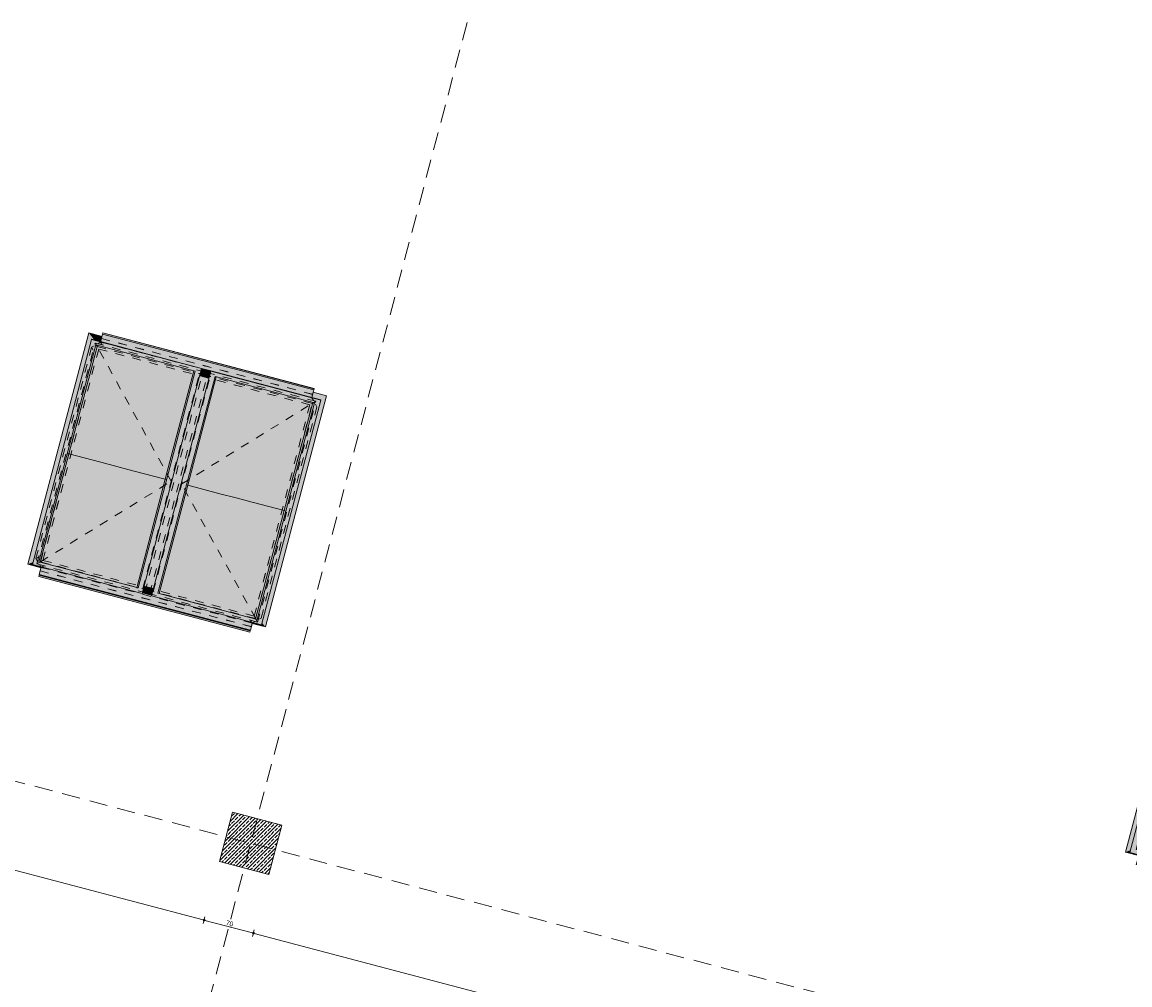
# Model space of a CAD drawing. Header units: millimetres. Extents: x -176817 to 18864955, y -12996033 to 201123.
# Tile 62 of 256: x 33627 to 48841, y 39686 to 52900. Entities that reach past the tile are written whole.
import ezdxf
from ezdxf.enums import TextEntityAlignment as Align

# ---------------------------------------------------------------- set-up
doc = ezdxf.new("R2010")
doc.units = ezdxf.units.MM
doc.header["$MEASUREMENT"] = 0
doc.linetypes.add('Przerywana', pattern=[240, 120, -120])
doc.linetypes.add('Przerywana długa', pattern=[390, 250, -140])
for name, color, linetype in [('213-A Wymiarowanie wewnętrzne', 7, 'Continuous'), ('232-A Klapy oddymiające', 7, 'Continuous'), ('232-A Klapy oddymiające podkład', 7, 'Continuous'), ('410-K Osie', 7, 'Continuous'), ('440-K Słupy', 7, 'Continuous')]:
    doc.layers.add(name, color=color, linetype=linetype)
doc.styles.add('STYL_AUTOMATYCZNY_4', font='arial.ttf')
doc.styles.add('STYL_AUTOMATYCZNY_8', font='ARIALN.TTF')
doc.dimstyles.new('STYL_AUTOMATYCZNY__3', dxfattribs={"dimtxt": 64.999998, "dimasz": 47.5, "dimexe": 0.18, "dimexo": 0.0625, "dimgap": 0, "dimtad": 1, "dimdec": 1, "dimlfac": 0.1, "dimzin": 0, "dimdsep": 46, "dimtxsty": 'STYL_AUTOMATYCZNY_4', "dimblk": 'ARROWHEAD_11', "dimblk1": 'ARROWHEAD_11', "dimblk2": 'ARROWHEAD_11', "dimcen": 0.09, "dimclrd": 30, "dimclre": 30, "dimclrt": 30, "dimazin": 0, "dimtfac": 1, "dimtdec": 4, "dimtmove": 0, "dimatfit": 3, "dimfxl": 0, "dimtolj": 1, "dimtzin": 0, "dimarcsym": 0})

# ---------------------------------------------------------------- blocks, each defined once
blk = doc.blocks.new('Słup_106_2', base_point=(36766, 41629))
at = {"layer": '440-K Słupy', "linetype": 'Continuous', "lineweight": 0, "true_color": 0x000000}
h = blk.add_hatch(dxfattribs=at)
h.set_pattern_fill('Beton_zbrojony_0002', color=18, style=0, pattern_type=2)
h.set_pattern_definition([(45, (0, 0), (-49.497475, 49.497475), []), (45, (-24.75, 24.75), (-49.497475, 49.497475), [52.5, -17.5])])
h.paths.add_polyline_path([(36339, 41380), (37015, 41201), (37194, 41878), (36517, 42056)])
at = {"layer": '440-K Słupy', "color": 7, "linetype": 'Continuous', "lineweight": 0, "flags": 128}
blk.add_lwpolyline([(36339, 41380), (37015, 41201), (37194, 41878), (36517, 42056)], close=True, dxfattribs=at)
blk = doc.blocks.new('Klapa mcr_PROLIGHT_DVP[232]_2', base_point=(35755, 46615))
at = {"layer": '232-A Klapy oddymiające', "linetype": 'Continuous', "lineweight": 0, "true_color": 0xffffff}
for points in [[(34618, 48536), (34543, 48633), (33705, 45459), (34024, 46430), (34142, 46877), (34582, 48546)], [(33767, 45457), (34639, 48468), (34581, 48542)], [(34543, 48633), (34722, 48577), (34724, 48585)], [(34705, 48513), (34722, 48577), (34543, 48633), (34618, 48536)], [(34543, 48633), (34724, 48585), (34724, 48585), (34543, 48633)], [(34581, 48542), (36091, 48144), (34582, 48546)], [(34639, 48468), (36004, 48108), (34581, 48542)], [(36004, 48108), (36091, 48144), (34581, 48542)], [(36091, 48144), (36092, 48147), (34582, 48546)], [(37413, 47908), (34732, 48616), (34705, 48513), (35047, 48423)], [(34732, 48616), (37637, 47868), (34737, 48634)], [(34732, 48616), (37632, 47851), (37637, 47868)], [(34737, 48634), (37637, 47869), (34737, 48634)], [(37637, 47868), (37637, 47869), (34737, 48634)], [(33854, 45493), (34639, 48468), (33767, 45457)], [(34267, 46975), (34660, 48462), (34658, 48463), (34528, 48046), (34247, 46980)], [(34267, 46975), (34708, 46858), (34670, 48460), (34660, 48462)], [(34528, 48046), (34658, 48463), (34639, 48468)], [(34708, 46858), (35318, 48289), (34670, 48460)], [(36219, 48114), (37605, 47748), (37632, 47851), (37413, 47908), (35047, 48423), (36092, 48147), (36091, 48147), (36218, 48113)], [(35323, 48287), (35318, 48289), (34708, 46858), (34929, 46800)], [(34929, 46800), (35149, 46742), (35329, 48286), (35323, 48287)], [(35149, 46742), (35591, 46626), (35339, 48283), (35329, 48286)], [(35591, 46626), (35987, 48112), (35339, 48283)], [(36091, 48144), (35218, 45133), (35276, 45058)], [(36091, 48144), (36004, 48108), (35218, 45133), (35328, 45512)], [(36276, 48036), (36218, 48110), (35403, 45025)], [(36004, 48108), (35987, 48112), (35591, 46626), (35733, 47082)], [(36198, 48035), (36206, 48068), (36079, 48098), (36071, 48069)], [(36214, 48097), (36087, 48131), (36079, 48098), (36206, 48068)], [(36214, 48098), (36215, 48099), (36088, 48132), (36087, 48132)], [(36214, 48097), (36214, 48098), (36087, 48132), (36087, 48131)], [(36215, 48099), (36218, 48112), (36091, 48146), (36088, 48134), (36098, 48130)], [(36098, 48130), (36088, 48134), (36088, 48132)], [(36091, 48146), (36218, 48112), (36218, 48113), (36091, 48147)], [(36218, 48110), (37727, 47712), (36219, 48114)], [(36276, 48036), (37640, 47676), (36218, 48110)], [(37727, 47712), (36218, 48110), (37640, 47676)], [(37727, 47712), (37728, 47716), (36219, 48114)], [(35490, 45061), (36276, 48036), (35403, 45025)], [(35515, 45961), (35982, 47218), (36193, 48019), (36066, 48052)], [(35904, 46543), (36292, 48032), (36290, 48032), (36182, 47682), (35883, 46549)], [(36344, 46426), (36302, 48029), (36292, 48032), (35904, 46543)], [(36194, 48020), (36067, 48054), (36066, 48052), (36193, 48019)], [(36194, 48021), (36198, 48034), (36121, 48055), (36071, 48069), (36067, 48055)], [(36194, 48021), (36194, 48021), (36067, 48055), (36067, 48054)], [(36194, 48020), (36194, 48021), (36067, 48054), (36067, 48054)], [(36194, 48021), (36067, 48054), (36067, 48054), (36194, 48021)], [(36194, 48021), (36067, 48054), (36067, 48054), (36194, 48021)], [(36198, 48034), (36198, 48035), (36121, 48055)], [(36290, 48032), (36280, 48035), (36276, 48036), (36182, 47682)], [(36344, 46426), (36950, 47858), (36302, 48029)], [(36565, 46368), (36956, 47857), (36950, 47858), (36344, 46426)], [(36565, 46368), (36786, 46310), (36961, 47855), (36956, 47857)], [(36786, 46310), (37227, 46194), (36971, 47852), (36961, 47855)], [(37227, 46194), (37619, 47681), (36971, 47852)], [(37692, 47725), (37805, 47772), (37624, 47820), (37605, 47748)], [(37805, 47772), (37624, 47820), (37624, 47820), (37805, 47772)], [(36913, 44627), (37727, 47712), (36855, 44701)], [(36855, 44701), (37727, 47712), (37640, 47676)], [(36921, 44657), (36967, 44598), (37805, 47772), (37486, 46800), (37295, 46073)], [(37369, 46650), (37640, 47676), (37619, 47681), (37227, 46194)], [(37805, 47772), (37692, 47725), (37728, 47716), (37486, 46800)], [(35430, 45124), (35982, 47218), (35515, 45961), (35303, 45157)], [(35611, 46620), (35733, 47082), (35591, 46626)], [(33854, 45493), (33875, 45487), (34267, 46975), (34126, 46522)], [(34523, 45316), (34267, 46975), (33875, 45487), (33905, 45479)], [(34267, 46975), (34247, 46980), (34126, 46522)], [(34523, 45316), (34533, 45314), (34708, 46858), (34267, 46975)], [(34538, 45312), (34929, 46800), (34708, 46858), (34533, 45314)], [(34544, 45311), (35149, 46742), (34929, 46800), (34538, 45312)], [(35192, 45140), (35149, 46742), (34544, 45311)], [(35202, 45137), (35591, 46626), (35149, 46742), (35192, 45140)], [(35312, 45486), (35611, 46620), (35591, 46626), (35202, 45137), (35204, 45137)], [(37247, 46188), (37369, 46650), (37227, 46194)], [(33882, 45891), (34024, 46430), (33705, 45459), (33775, 45488)], [(35904, 46543), (35761, 46087), (35490, 45061), (35507, 45057)], [(35526, 45052), (36155, 44886), (35904, 46543), (35507, 45057)], [(35904, 46543), (35883, 46549), (35761, 46087)], [(36165, 44883), (36344, 46426), (35904, 46543), (36155, 44886)], [(36565, 46368), (36344, 46426), (36165, 44883), (36171, 44881)], [(36176, 44880), (36786, 46310), (36565, 46368), (36171, 44881)], [(36824, 44709), (36786, 46310), (36176, 44880)], [(36834, 44706), (37227, 46194), (36786, 46310), (36824, 44709)], [(36967, 45126), (37247, 46188), (37227, 46194), (36834, 44706), (36836, 44706)], [(33767, 45457), (35276, 45058), (33854, 45493)], [(33854, 45493), (35276, 45058), (35218, 45133)], [(35218, 45133), (33854, 45493), (33854, 45493)], [(33887, 45411), (33890, 45424), (33767, 45457), (33775, 45488), (33705, 45459)], [(33862, 45317), (36762, 44552), (34353, 45302), (33890, 45424)], [(35219, 45133), (35202, 45137), (35192, 45140), (34533, 45314), (34523, 45316), (33866, 45490), (33905, 45479), (35218, 45133)], [(35312, 45486), (35204, 45137), (35219, 45133)], [(33855, 45290), (36754, 44525), (33859, 45308)], [(33859, 45308), (36759, 44543), (33862, 45317)], [(36759, 44543), (33859, 45308), (36754, 44525)], [(36759, 44543), (36762, 44552), (33862, 45317)], [(36790, 44659), (35403, 45025), (35405, 45031), (35278, 45064), (35276, 45058), (34353, 45302), (36762, 44552)], [(35405, 45032), (35408, 45043), (35281, 45077), (35278, 45065)], [(35405, 45031), (35405, 45032), (35278, 45065), (35278, 45064)], [(35408, 45043), (35416, 45073), (35290, 45109), (35281, 45077)], [(35416, 45073), (35425, 45105), (35298, 45139), (35290, 45109)], [(35425, 45105), (35428, 45119), (35301, 45152), (35298, 45140), (35382, 45117)], [(35382, 45117), (35298, 45140), (35298, 45139)], [(35425, 45105), (35425, 45105), (35298, 45139), (35298, 45139)], [(35425, 45105), (35298, 45139), (35298, 45139), (35425, 45105)], [(35429, 45121), (35302, 45154), (35301, 45152), (35428, 45119)], [(35301, 45152), (35428, 45119), (35428, 45119), (35301, 45152)], [(35429, 45121), (35430, 45124), (35303, 45157), (35302, 45154)], [(35403, 45025), (36913, 44627), (35490, 45061)], [(36913, 44627), (36855, 44701), (35490, 45061)], [(36843, 44704), (36804, 44714), (35490, 45061), (35490, 45061)], [(36855, 44701), (36834, 44706), (36824, 44709), (36165, 44883), (36155, 44886), (35495, 45060), (36855, 44701)], [(36855, 44701), (36967, 45126), (36836, 44706)], [(36786, 44646), (36967, 44598), (36788, 44654)], [(36967, 44598), (36921, 44657), (36913, 44627), (36790, 44659), (36788, 44654)]]:
    blk.add_hatch(color=7, dxfattribs=at).paths.add_polyline_path(points)
at = {"layer": '232-A Klapy oddymiające', "color": 7, "linetype": 'Continuous', "lineweight": 0}
for p, q in [((34543, 48633), (33705, 45459)), ((34581, 48542), (33767, 45457)), ((34543, 48633), (34724, 48585)), ((34543, 48633), (34543, 48633)), ((34724, 48585), (34543, 48633)), ((34582, 48546), (34581, 48542)), ((36091, 48144), (34581, 48542)), ((36092, 48147), (34582, 48546)), ((34705, 48513), (34732, 48616)), ((34737, 48634), (34732, 48616)), ((34732, 48616), (37632, 47851)), ((37637, 47869), (34737, 48634)), ((34737, 48634), (34737, 48634)), ((37637, 47868), (34737, 48634)), ((34639, 48468), (33854, 45493)), ((34660, 48462), (34267, 46975)), ((34639, 48468), (36004, 48108)), ((36004, 48108), (35218, 45133)), ((35276, 45058), (36091, 48144)), ((36218, 48110), (35403, 45025)), ((35591, 46626), (35987, 48112)), ((36214, 48097), (36087, 48131)), ((36091, 48144), (36092, 48147)), ((36218, 48112), (36091, 48146)), ((36219, 48114), (36218, 48110)), ((37727, 47712), (36218, 48110)), ((37728, 47716), (36219, 48114)), ((36276, 48036), (35490, 45061)), ((36292, 48032), (35904, 46543)), ((36066, 48052), (36193, 48019)), ((36067, 48055), (36194, 48021)), ((36067, 48054), (36194, 48021)), ((36194, 48021), (36067, 48054)), ((36071, 48069), (36198, 48035)), ((36276, 48036), (37640, 47676)), ((37605, 47748), (37632, 47851)), ((37624, 47820), (37805, 47772)), ((37805, 47772), (37624, 47820)), ((37632, 47851), (37637, 47868)), ((37637, 47868), (37637, 47869)), ((37640, 47676), (36855, 44701)), ((36913, 44627), (37727, 47712)), ((36967, 44598), (37805, 47772)), ((37227, 46194), (37619, 47681)), ((37727, 47712), (37728, 47716)), ((37805, 47772), (37805, 47772)), ((34267, 46975), (33875, 45487)), ((34247, 46980), (34267, 46975)), ((34267, 46975), (34708, 46858)), ((34708, 46858), (34929, 46800)), ((34929, 46800), (35149, 46742)), ((35149, 46742), (35591, 46626)), ((35202, 45137), (35591, 46626)), ((35591, 46626), (35611, 46620)), ((35904, 46543), (35507, 45057)), ((35883, 46549), (35904, 46543)), ((35904, 46543), (36344, 46426)), ((36344, 46426), (36565, 46368)), ((36565, 46368), (36786, 46310)), ((36786, 46310), (37227, 46194)), ((36834, 44706), (37227, 46194)), ((37227, 46194), (37247, 46188)), ((34523, 45316), (33854, 45493)), ((35218, 45133), (33854, 45493)), ((33705, 45459), (33887, 45411)), ((33767, 45457), (35276, 45058)), ((33890, 45424), (33862, 45317)), ((33859, 45308), (33855, 45290)), ((33855, 45290), (36754, 44525)), ((33862, 45317), (33859, 45308)), ((36759, 44543), (33859, 45308)), ((36762, 44552), (33862, 45317)), ((35219, 45133), (35202, 45137)), ((35278, 45065), (35405, 45032)), ((35281, 45077), (35408, 45043)), ((35298, 45139), (35425, 45105)), ((35301, 45152), (35428, 45119)), ((35429, 45121), (35302, 45154)), ((35303, 45157), (35430, 45124)), ((36155, 44886), (35490, 45061)), ((36855, 44701), (35490, 45061)), ((35403, 45025), (36913, 44627)), ((36790, 44659), (36762, 44552)), ((36786, 44646), (36967, 44598)), ((36855, 44701), (36834, 44706)), ((36754, 44525), (36759, 44543)), ((36759, 44543), (36762, 44552))]:
    blk.add_line(p, q, dxfattribs=at)
blk = doc.blocks.new('Klapa mcr_PROLIGHT_DVP[246]_2', base_point=(50831, 42663))
at = {"layer": '232-A Klapy oddymiające', "linetype": 'Continuous', "lineweight": 0, "true_color": 0xffffff}
for points in [[(49694, 44584), (49619, 44680), (48781, 41507), (49100, 42478), (49217, 42925), (49658, 44594)], [(48843, 41504), (49715, 44516), (49657, 44590)], [(49619, 44680), (49798, 44625), (49800, 44633)], [(49781, 44561), (49798, 44625), (49619, 44680), (49694, 44584)], [(49619, 44680), (49800, 44633), (49800, 44633), (49619, 44680)], [(49657, 44590), (51166, 44192), (49658, 44594)], [(49715, 44516), (51079, 44156), (49657, 44590)], [(51079, 44156), (51166, 44192), (49657, 44590)], [(51166, 44192), (51167, 44195), (49658, 44594)], [(52489, 43956), (49808, 44664), (49781, 44561), (50123, 44471)], [(49808, 44664), (52712, 43916), (49813, 44681)], [(49808, 44664), (52707, 43898), (52712, 43916)], [(49813, 44681), (52712, 43917), (49813, 44682)], [(52712, 43916), (52712, 43917), (49813, 44681)], [(48930, 41541), (49715, 44516), (48843, 41504)], [(49343, 43023), (49735, 44510), (49734, 44511), (49603, 44094), (49322, 43028)], [(49343, 43023), (49783, 42906), (49746, 44507), (49735, 44510)], [(49603, 44094), (49734, 44511), (49715, 44516)], [(49783, 42906), (50394, 44337), (49746, 44507)], [(51294, 44162), (52680, 43796), (52707, 43898), (52489, 43956), (50123, 44471), (51167, 44195), (51167, 44195), (51294, 44161)], [(50399, 44335), (50394, 44337), (49783, 42906), (50004, 42848)], [(50004, 42848), (50225, 42789), (50404, 44334), (50399, 44335)], [(50225, 42789), (50666, 42674), (50415, 44331), (50404, 44334)], [(50666, 42674), (51063, 44160), (50415, 44331)], [(51166, 44192), (50294, 41181), (50352, 41106)], [(51166, 44192), (51079, 44156), (50294, 41181), (50404, 41560)], [(51351, 44084), (51293, 44158), (50479, 41073)], [(51079, 44156), (51063, 44160), (50666, 42674), (50808, 43130)], [(51273, 44083), (51282, 44115), (51154, 44146), (51146, 44116)], [(51290, 44145), (51163, 44179), (51154, 44146), (51282, 44115)], [(51173, 44178), (51164, 44182), (51163, 44180)], [(51290, 44146), (51290, 44147), (51163, 44180), (51163, 44179)], [(51290, 44145), (51290, 44146), (51163, 44179), (51163, 44179)], [(51290, 44147), (51294, 44160), (51167, 44193), (51164, 44182), (51173, 44178)], [(51167, 44193), (51294, 44160), (51294, 44161), (51167, 44195)], [(51293, 44158), (52803, 43760), (51294, 44162)], [(51351, 44084), (52716, 43724), (51293, 44158)], [(52803, 43760), (51293, 44158), (52716, 43724)], [(52803, 43760), (52804, 43764), (51294, 44162)], [(50566, 41109), (51351, 44084), (50479, 41073)], [(50590, 42009), (51058, 43266), (51269, 44066), (51142, 44100)], [(50979, 42591), (51367, 44080), (51366, 44080), (51258, 43730), (50959, 42596)], [(51420, 42474), (51378, 44077), (51367, 44080), (50979, 42591)], [(51269, 44068), (51270, 44069), (51143, 44102), (51142, 44102)], [(51269, 44068), (51142, 44102), (51142, 44100), (51269, 44066)], [(51270, 44069), (51273, 44082), (51197, 44103), (51146, 44116), (51143, 44103)], [(51270, 44069), (51270, 44069), (51143, 44103), (51143, 44102)], [(51270, 44069), (51143, 44102), (51143, 44102), (51270, 44069)], [(51270, 44069), (51143, 44102), (51143, 44102), (51270, 44069)], [(51273, 44082), (51273, 44083), (51197, 44103)], [(51366, 44080), (51355, 44083), (51351, 44084), (51258, 43730)], [(51420, 42474), (52026, 43906), (51378, 44077)], [(51641, 42416), (52031, 43904), (52026, 43906), (51420, 42474)], [(51641, 42416), (51861, 42358), (52037, 43903), (52031, 43904)], [(51861, 42358), (52303, 42242), (52047, 43900), (52037, 43903)], [(51997, 40705), (52043, 40646), (52880, 43820), (52562, 42848), (52370, 42121)], [(52303, 42242), (52695, 43729), (52047, 43900)], [(52880, 43820), (52768, 43773), (52804, 43764), (52562, 42848)], [(52768, 43773), (52880, 43820), (52699, 43867), (52680, 43796)], [(52880, 43820), (52699, 43868), (52699, 43867), (52880, 43820)], [(51988, 40674), (52803, 43760), (51931, 40749)], [(51931, 40749), (52803, 43760), (52716, 43724)], [(52445, 42698), (52716, 43724), (52695, 43729), (52303, 42242)], [(50505, 41172), (51058, 43266), (50590, 42009), (50378, 41205)], [(50687, 42668), (50808, 43130), (50666, 42674)], [(48930, 41541), (48950, 41535), (49343, 43023), (49201, 42570)], [(49598, 41364), (49343, 43023), (48950, 41535), (48980, 41527)], [(49343, 43023), (49322, 43028), (49201, 42570)], [(49598, 41364), (49609, 41361), (49783, 42906), (49343, 43023)], [(49614, 41360), (50004, 42848), (49783, 42906), (49609, 41361)], [(49619, 41359), (50225, 42789), (50004, 42848), (49614, 41360)], [(50267, 41188), (50225, 42789), (49619, 41359)], [(50278, 41185), (50666, 42674), (50225, 42789), (50267, 41188)], [(50387, 41534), (50687, 42668), (50666, 42674), (50278, 41185), (50279, 41184)], [(52323, 42236), (52445, 42698), (52303, 42242)], [(48957, 41939), (49100, 42478), (48781, 41507), (48851, 41535)], [(50979, 42591), (50837, 42135), (50566, 41109), (50582, 41104)], [(50601, 41099), (51230, 40934), (50979, 42591), (50582, 41104)], [(50979, 42591), (50959, 42596), (50837, 42135)], [(51241, 40931), (51420, 42474), (50979, 42591), (51230, 40934)], [(51641, 42416), (51420, 42474), (51241, 40931), (51246, 40929)], [(51251, 40928), (51861, 42358), (51641, 42416), (51246, 40929)], [(51900, 40757), (51861, 42358), (51251, 40928)], [(51910, 40754), (52303, 42242), (51861, 42358), (51900, 40757)], [(52043, 41174), (52323, 42236), (52303, 42242), (51910, 40754), (51912, 40754)], [(48962, 41459), (48966, 41472), (48843, 41504), (48851, 41535), (48781, 41507)], [(48843, 41504), (50352, 41106), (48930, 41541)], [(48930, 41541), (50352, 41106), (50294, 41181)], [(50294, 41181), (48930, 41541), (48930, 41541)], [(50294, 41181), (50278, 41185), (50267, 41188), (49609, 41361), (49598, 41364), (48941, 41538), (48980, 41527), (50294, 41181)], [(48938, 41365), (51837, 40600), (49429, 41350), (48966, 41472)], [(50387, 41534), (50279, 41184), (50294, 41181)], [(48930, 41338), (51830, 40573), (48935, 41356)], [(48935, 41356), (51835, 40591), (48938, 41365)], [(51835, 40591), (48935, 41356), (51830, 40573)], [(51835, 40591), (51837, 40600), (48938, 41365)], [(51865, 40707), (50479, 41073), (50481, 41079), (50354, 41112), (50352, 41106), (49429, 41350), (51837, 40600)], [(50481, 41080), (50484, 41091), (50357, 41125), (50354, 41113)], [(50481, 41079), (50481, 41080), (50354, 41113), (50354, 41112)], [(50484, 41091), (50492, 41121), (50365, 41157), (50357, 41125)], [(50492, 41121), (50500, 41153), (50373, 41187), (50365, 41157)], [(50500, 41153), (50504, 41167), (50377, 41200), (50373, 41188), (50458, 41165)], [(50458, 41165), (50373, 41188), (50373, 41187)], [(50500, 41153), (50500, 41153), (50373, 41187), (50373, 41187)], [(50500, 41153), (50373, 41187), (50373, 41187), (50500, 41153)], [(50504, 41169), (50505, 41172), (50378, 41205), (50377, 41202)], [(50504, 41169), (50377, 41202), (50377, 41200), (50504, 41167)], [(50377, 41200), (50504, 41167), (50504, 41167), (50377, 41200)], [(50479, 41073), (51988, 40674), (50566, 41109)], [(51988, 40674), (51931, 40749), (50566, 41109)], [(51919, 40752), (51880, 40762), (50566, 41109), (50566, 41109)], [(51931, 40749), (51910, 40754), (51900, 40757), (51241, 40931), (51230, 40934), (50570, 41108), (51931, 40749)], [(51931, 40749), (52043, 41174), (51912, 40754)], [(51862, 40694), (52043, 40646), (51864, 40702)], [(52043, 40646), (51997, 40705), (51988, 40674), (51865, 40707), (51864, 40702)]]:
    blk.add_hatch(color=7, dxfattribs=at).paths.add_polyline_path(points)
at = {"layer": '232-A Klapy oddymiające', "color": 7, "linetype": 'Continuous', "lineweight": 0}
for p, q in [((49619, 44680), (48781, 41507)), ((49657, 44590), (48843, 41504)), ((49619, 44680), (49800, 44633)), ((49619, 44680), (49619, 44680)), ((49800, 44633), (49619, 44680)), ((49658, 44594), (49657, 44590)), ((51166, 44192), (49657, 44590)), ((51167, 44195), (49658, 44594)), ((49781, 44561), (49808, 44664)), ((49813, 44681), (49808, 44664)), ((49808, 44664), (52707, 43898)), ((52712, 43917), (49813, 44682)), ((49813, 44682), (49813, 44681)), ((52712, 43916), (49813, 44681)), ((49715, 44516), (48930, 41541)), ((49735, 44510), (49343, 43023)), ((49715, 44516), (51079, 44156)), ((51079, 44156), (50294, 41181)), ((50352, 41106), (51166, 44192)), ((51293, 44158), (50479, 41073)), ((50666, 42674), (51063, 44160)), ((51290, 44145), (51163, 44179)), ((51166, 44192), (51167, 44195)), ((51294, 44160), (51167, 44193)), ((51294, 44162), (51293, 44158)), ((52803, 43760), (51293, 44158)), ((52804, 43764), (51294, 44162)), ((51351, 44084), (50566, 41109)), ((51367, 44080), (50979, 42591)), ((51142, 44100), (51269, 44066)), ((51143, 44103), (51270, 44069)), ((51143, 44102), (51270, 44069)), ((51270, 44069), (51143, 44102)), ((51146, 44116), (51273, 44083)), ((51351, 44084), (52716, 43724)), ((52043, 40646), (52880, 43820)), ((52680, 43796), (52707, 43898)), ((52880, 43820), (52699, 43868)), ((52699, 43867), (52880, 43820)), ((52707, 43898), (52712, 43916)), ((52712, 43916), (52712, 43917)), ((52880, 43820), (52880, 43820)), ((52716, 43724), (51931, 40749)), ((51988, 40674), (52803, 43760)), ((52303, 42242), (52695, 43729)), ((52803, 43760), (52804, 43764)), ((49343, 43023), (48950, 41535)), ((49322, 43028), (49343, 43023)), ((49343, 43023), (49783, 42906)), ((49783, 42906), (50004, 42848)), ((50004, 42848), (50225, 42789)), ((50225, 42789), (50666, 42674)), ((50278, 41185), (50666, 42674)), ((50666, 42674), (50687, 42668)), ((50979, 42591), (50582, 41104)), ((50959, 42596), (50979, 42591)), ((50979, 42591), (51420, 42474)), ((51420, 42474), (51641, 42416)), ((51641, 42416), (51861, 42358)), ((51861, 42358), (52303, 42242)), ((51910, 40754), (52303, 42242)), ((52303, 42242), (52323, 42236)), ((49598, 41364), (48930, 41541)), ((50294, 41181), (48930, 41541)), ((48781, 41507), (48962, 41459)), ((48843, 41504), (50352, 41106)), ((48966, 41472), (48938, 41365)), ((48935, 41356), (48930, 41338)), ((48930, 41338), (51830, 40573)), ((48938, 41365), (48935, 41356)), ((51835, 40591), (48935, 41356)), ((51837, 40600), (48938, 41365)), ((50294, 41181), (50278, 41185)), ((50354, 41113), (50481, 41080)), ((50357, 41125), (50484, 41091)), ((50373, 41187), (50500, 41153)), ((50504, 41169), (50377, 41202)), ((50377, 41200), (50504, 41167)), ((50378, 41205), (50505, 41172)), ((51230, 40934), (50566, 41109)), ((51931, 40749), (50566, 41109)), ((50479, 41073), (51988, 40674)), ((51865, 40707), (51837, 40600)), ((51862, 40694), (52043, 40646)), ((51931, 40749), (51910, 40754)), ((51830, 40573), (51835, 40591)), ((51835, 40591), (51837, 40600))]:
    blk.add_line(p, q, dxfattribs=at)
blk = doc.blocks.new('*D3102')
at = {"layer": '213-A Wymiarowanie wewnętrzne', "linetype": 'Continuous', "lineweight": 200}
for points in [[(36790, 40395), (36791, 40390), (36794, 40386), (36798, 40384), (36803, 40383), (36808, 40384), (36812, 40386), (36814, 40390), (36815, 40395), (36814, 40400), (36812, 40404), (36808, 40407), (36803, 40408), (36798, 40407), (36794, 40404), (36791, 40400)], [(51584, 36492), (51585, 36487), (51588, 36483), (51592, 36480), (51596, 36479), (51601, 36480), (51605, 36483), (51608, 36487), (51609, 36492), (51608, 36496), (51605, 36500), (51601, 36503), (51596, 36504), (51592, 36503), (51588, 36500), (51585, 36496)]]:
    blk.add_hatch(color=30, dxfattribs=at).paths.add_polyline_path(points)
at = {"layer": '213-A Wymiarowanie wewnętrzne', "color": 30, "linetype": 'Continuous', "lineweight": 0}
for p, q in [((36800, 40383), (36791, 40350)), ((36815, 40441), (36806, 40407)), ((51584, 36495), (36815, 40392))]:
    blk.add_line(p, q, dxfattribs=at)
blk.add_circle((36803, 40395), 12.5, dxfattribs=at)
at = {"layer": '213-A Wymiarowanie wewnętrzne', "color": 30, "lineweight": 200, "insert": (44095, 38484), "char_height": 65, "attachment_point": 7, "rotation": 345.218, "style": 'STYL_AUTOMATYCZNY_4'}
blk.add_mtext('\\A1;{\\pql;\\fArial|b0|i0|c238|p0;\\W1.000000;1\xa0530}', dxfattribs=at)
blk = doc.blocks.new('ARROWHEAD_11')
at = {"color": 0, "linetype": 'Continuous', "lineweight": 0}
blk.add_line((0, 0), (-1, 0), dxfattribs=at)
at = {"color": 0, "linetype": 'Continuous', "lineweight": 0, "const_width": 0.25, "flags": 128}
blk.add_lwpolyline([(-0.125, 0, 1), (0.125, 0, 1)], format="xyb", close=True, dxfattribs=at)
blk = doc.blocks.new('*D3103')
at = {"layer": '213-A Wymiarowanie wewnętrzne', "linetype": 'Continuous', "lineweight": 200}
for points in [[(36114, 40574), (36114, 40569), (36117, 40565), (36121, 40562), (36126, 40561), (36131, 40562), (36135, 40565), (36138, 40569), (36139, 40574), (36138, 40579), (36135, 40583), (36131, 40585), (36126, 40586), (36121, 40585), (36117, 40583), (36114, 40579)], [(36790, 40395), (36791, 40390), (36794, 40386), (36798, 40384), (36803, 40383), (36808, 40384), (36812, 40386), (36814, 40390), (36815, 40395), (36814, 40400), (36812, 40404), (36808, 40407), (36803, 40408), (36798, 40407), (36794, 40404), (36791, 40400)]]:
    blk.add_hatch(color=30, dxfattribs=at).paths.add_polyline_path(points)
at = {"layer": '213-A Wymiarowanie wewnętrzne', "color": 30, "linetype": 'Continuous', "lineweight": 0}
for p, q in [((36123, 40562), (36114, 40529)), ((36138, 40619), (36129, 40586)), ((36791, 40398), (36138, 40571))]:
    blk.add_line(p, q, dxfattribs=at)
blk.add_circle((36126, 40574), 12.5, dxfattribs=at)
at = {"layer": '213-A Wymiarowanie wewnętrzne', "color": 30, "lineweight": 200, "insert": (36420, 40510), "char_height": 65, "attachment_point": 7, "rotation": 345.218, "style": 'STYL_AUTOMATYCZNY_4'}
blk.add_mtext('\\A1;{\\pql;\\fArial|b0|i0|c238|p0;\\W1.000000;70}', dxfattribs=at)
blk = doc.blocks.new('*D3104')
at = {"layer": '213-A Wymiarowanie wewnętrzne', "linetype": 'Continuous', "lineweight": 200}
for points in [[(24124, 43738), (24125, 43733), (24128, 43729), (24132, 43726), (24136, 43725), (24141, 43726), (24145, 43729), (24148, 43733), (24149, 43738), (24148, 43742), (24145, 43746), (24141, 43749), (24136, 43750), (24132, 43749), (24128, 43746), (24125, 43742)], [(36114, 40574), (36114, 40569), (36117, 40565), (36121, 40562), (36126, 40561), (36131, 40562), (36135, 40565), (36138, 40569), (36139, 40574), (36138, 40579), (36135, 40583), (36131, 40585), (36126, 40586), (36121, 40585), (36117, 40583), (36114, 40579)]]:
    blk.add_hatch(color=30, dxfattribs=at).paths.add_polyline_path(points)
at = {"layer": '213-A Wymiarowanie wewnętrzne', "color": 30, "linetype": 'Continuous', "lineweight": 0}
for p, q in [((24133, 43726), (24124, 43692)), ((36114, 40577), (24149, 43734))]:
    blk.add_line(p, q, dxfattribs=at)
at = {"layer": '213-A Wymiarowanie wewnętrzne', "color": 30, "lineweight": 200, "insert": (30027, 42197), "char_height": 65, "attachment_point": 7, "rotation": 345.218, "style": 'STYL_AUTOMATYCZNY_4'}
blk.add_mtext('\\A1;{\\pql;\\fArial|b0|i0|c238|p0;\\W1.000000;1\xa0240}', dxfattribs=at)
blk = doc.blocks.new('Standardowy znacznik osi[631]_2', base_point=(30552, 18078))
at = {"layer": '410-K Osie', "color": 5, "linetype": 'Przerywana długa', "lineweight": 0}
blk.add_line((31317, 20978), (52342, 100655), dxfattribs=at)
at = {"layer": '410-K Osie', "color": 7, "lineweight": 0, "style": 'STYL_AUTOMATYCZNY_8'}
for tag, p in [('AC_MarkerText_1_1', (53160, 103725)), ('AC_MarkerText_1_0', (30541, 18006))]:
    blk.add_attdef(tag, text='', height=100, rotation=345.218, dxfattribs=at).set_placement(p, align=Align.TOP_CENTER)
blk = doc.blocks.new('Standardowy znacznik osi[635]_2', base_point=(18833, 46361))
at = {"layer": '410-K Osie', "color": 5, "linetype": 'Przerywana długa', "lineweight": 0}
blk.add_line((21734, 45595), (255738, -16152), dxfattribs=at)
at = {"layer": '410-K Osie', "color": 7, "lineweight": 0, "style": 'STYL_AUTOMATYCZNY_8'}
for tag, p in [('AC_MarkerText_1_0', (18733, 46441)), ('AC_MarkerText_1_1', (258781, -16901))]:
    blk.add_attdef(tag, text='', height=100, rotation=345.218, dxfattribs=at).set_placement(p, align=Align.TOP_CENTER)

msp = doc.modelspace()

# ---------------------------------------------------------------- linework, layer by layer
at = {"layer": '232-A Klapy oddymiające podkład', "color": 7, "linetype": 'Przerywana', "lineweight": 0}
for p, q in [((34716.37, 48557.66), (34703.61, 48509.32)), ((34716.05, 48556.46), (37616.75, 47791.04)), ((34716.37, 48557.66), (37617.07, 47792.24)), ((33815.98, 45537.43), (34581.41, 48438.14)), ((33829.64, 45463.54), (34629.74, 48495.67)), ((33878.52, 45492.01), (34658.21, 48446.79)), ((34581.41, 48438.14), (34615.57, 48458.04)), ((34604.22, 48398.97), (34581.41, 48438.14)), ((34629.74, 48495.67), (36111.92, 48104.56)), ((34629.74, 48495.67), (34658.21, 48446.79)), ((34658.21, 48446.79), (36063.03, 48076.09)), ((34664.46, 48486.51), (34703.61, 48509.32)), ((37604.32, 47743.89), (34703.61, 48509.32)), ((34726.42, 48470.16), (34703.61, 48509.32)), ((35311.81, 45072.44), (36111.92, 48104.56)), ((35379.57, 45054.56), (36179.67, 48086.69)), ((36063.03, 48076.09), (36111.92, 48104.56)), ((36175.4, 48070.53), (36107.65, 48088.41)), ((36175.72, 48071.74), (36107.97, 48089.62)), ((37661.84, 47695.58), (36179.67, 48086.69)), ((36208.14, 48037.81), (36179.67, 48086.69)), ((35283.34, 45121.32), (36063.03, 48076.09)), ((35428.45, 45083.03), (36208.14, 48037.81)), ((37612.96, 47667.11), (36208.14, 48037.81)), ((36638.87, 47998.65), (36638.92, 47998.64)), ((36555.9, 47917.12), (36537.93, 47921.87)), ((36555.9, 47917.12), (36555.95, 47917.11)), ((37617.07, 47792.24), (37604.32, 47743.89)), ((36833.27, 44712.33), (37612.96, 47667.11)), ((36861.74, 44663.45), (37661.84, 47695.58)), ((36910.08, 44720.98), (37675.5, 47621.69)), ((37627.13, 47704.74), (37604.32, 47743.89)), ((37661.84, 47695.58), (37612.96, 47667.11)), ((37675.5, 47621.69), (37655.6, 47655.86)), ((34129.24, 46332.63), (34048.3, 46025.89)), ((34129.24, 46332.63), (34129.29, 46332.61)), ((33972.88, 46132.01), (33972.93, 46132)), ((33855.16, 45560.25), (33815.98, 45537.43)), ((33815.98, 45537.43), (33838.8, 45498.26)), ((33829.64, 45463.54), (33878.52, 45492.01)), ((33878.52, 45492.01), (35283.34, 45121.32)), ((37029.95, 45567.2), (36949.01, 45260.47)), ((37029.95, 45567.2), (37030, 45567.19)), ((33829.64, 45463.54), (35311.81, 45072.44)), ((33864.35, 45454.38), (33887.16, 45415.23)), ((33874.4, 45366.88), (33887.16, 45415.23)), ((33874.4, 45366.88), (36775.1, 44601.46)), ((33874.72, 45368.09), (36775.42, 44602.67)), ((33926.32, 45438.03), (33887.16, 45415.23)), ((33887.16, 45415.23), (36787.87, 44649.8)), ((36949.52, 45262.4), (36949.57, 45262.39)), ((37066.97, 45315.56), (37067.02, 45315.55)), ((35283.34, 45121.32), (35311.81, 45072.44)), ((35383.51, 45069.5), (35315.76, 45087.38)), ((35383.83, 45070.71), (35316.08, 45088.59)), ((35428.45, 45083.03), (35379.57, 45054.56)), ((36861.74, 44663.45), (35379.57, 45054.56)), ((36833.27, 44712.33), (35428.45, 45083.03)), ((36999.93, 45061.52), (36999.98, 45061.5)), ((35790.48, 45016.41), (35772.51, 45021.15)), ((35774.44, 45020.64), (35774.49, 45020.63)), ((35790.48, 45016.41), (35790.53, 45016.4)), ((35822.42, 44904.56), (35822.47, 44904.55)), ((36765.06, 44688.96), (36787.87, 44649.8)), ((36775.1, 44601.46), (36787.87, 44649.8)), ((36827.03, 44672.61), (36787.87, 44649.8)), ((36861.74, 44663.45), (36833.27, 44712.33)), ((36910.08, 44720.98), (36870.9, 44698.16))]:
    msp.add_line(p, q, dxfattribs=at)
for points in [[(33878.52, 45492.01), (35673.19, 46598.71), (34658.21, 48446.79)], [(36833.27, 44712.33), (35818.29, 46560.42), (37612.96, 47667.11)]]:
    msp.add_lwpolyline(points, dxfattribs=at)
msp.add_lwpolyline([(34678.1, 48412.63), (37578.81, 47647.2), (36813.38, 44746.49), (33912.67, 45511.92)], close=True, dxfattribs=at)

# ---------------------------------------------------------------- block references
at = {"layer": '232-A Klapy oddymiające', "color": 7, "linetype": 'Continuous', "lineweight": 0}
for name, p in [('Klapa mcr_PROLIGHT_DVP[232]_2', (35755.18, 46615.34)), ('Klapa mcr_PROLIGHT_DVP[246]_2', (50830.77, 42663.18))]:
    msp.add_blockref(name, p, dxfattribs=at)
at = {"layer": '410-K Osie', "color": 5, "linetype": 'Continuous', "lineweight": 0}
for name, p in [('Standardowy znacznik osi[631]_2', (30551.82, 18077.63)), ('Standardowy znacznik osi[635]_2', (18832.93, 46360.88))]:
    msp.add_blockref(name, p, dxfattribs=at)
at = {"layer": '440-K Słupy', "color": 7, "lineweight": 0}
msp.add_blockref('Słup_106_2', (36766.35, 41628.71), dxfattribs=at)

# ---------------------------------------------------------------- dimensions: what is measured, and where the dimension line sits
at = {"layer": '213-A Wymiarowanie wewnętrzne', "color": 30, "linetype": 'Continuous', "lineweight": 200}
for base, p1, p2, picture, middle in [((24136.46, 43737.6), (36338.64, 41379.59), (24361.83, 44591.68), '*D3104', (30142.82, 42199.73)), ((36126.02, 40573.86), (37015.47, 41200.99), (36338.64, 41379.59), '*D3103', (36475.94, 40528.58)), ((36802.86, 40395.26), (51809.1, 37297.33), (37015.47, 41200.99), '*D3102', (44211.24, 38487.43))]:
    dim = msp.add_linear_dim(base=base, p1=p1, p2=p2, angle=165.218034, dimstyle='STYL_AUTOMATYCZNY__3', dxfattribs=at)
    dim.commit()
    dim.dimension.update_dxf_attribs({"geometry": picture, "text_midpoint": middle, "dimtype": 160, "text_rotation": 345.218034})

doc.saveas('drawing.dxf')
